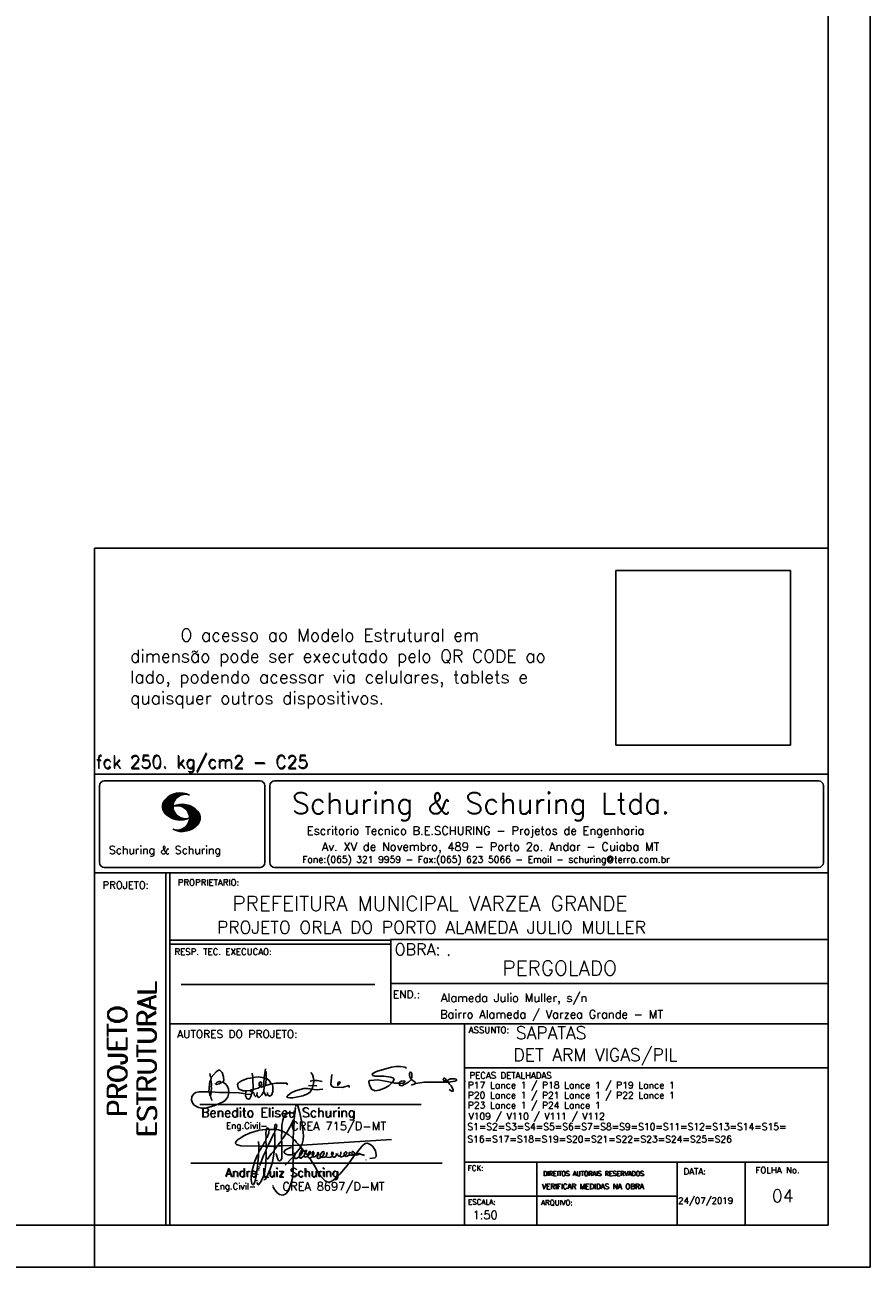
# Model space of a CAD drawing. Extents: x 0 to 84.1, y 0 to 59.4.
# Tile 6 of 8: x 63.9 to 84.1, y 0 to 29.6. Entities that reach past the tile are written whole.
import ezdxf

# ---------------------------------------------------------------- set-up
doc = ezdxf.new("R2010")
doc.units = 0
doc.header["$MEASUREMENT"] = 0
doc.layers.get('0').update_dxf_attribs({"linetype": 'CONTINUOUS'})
doc.layers.add('1', color=1, linetype='CONTINUOUS')
doc.layers.add('2', color=2, linetype='CONTINUOUS')
doc.styles.get("Standard").update_dxf_attribs({"font": 'ROMANS.SHX'})
picture_1 = doc.add_image_def('image1.png', size_in_pixel=(300, 300))

# ---------------------------------------------------------------- blocks, each defined once
blk = doc.blocks.new('assinaturabenedito')
at = {"color": 162}
for points in [[(80.21, 160.29), (79.88, 160.45), (79.72, 161.68), (80.29, 161.77), (80.46, 162.01), (80.54, 163.49), (80.37, 163.74), (80.54, 164.8), (80.46, 166.12), (80.29, 166.36), (80.37, 167.51), (82.43, 169.81), (83.41, 170.39), (83.9, 170.39), (84.81, 169.48), (85.38, 167.84), (85.46, 166.36), (85.13, 165.71), (86.12, 164.97), (86.94, 163.98), (87.35, 162.83), (87.43, 161.68), (87.19, 161.52), (83.66, 161.52), (80.46, 161.77)], [(80.46, 167.68), (80.21, 167.84), (79.88, 169.07)], [(96.95, 167.51), (96.79, 169.24)], [(101.55, 163.82), (102.04, 164.31), (102.28, 166.78), (102.28, 167.1), (101.55, 167.19), (101.46, 167.51), (101.96, 170.06), (102.28, 169.81), (102.28, 167.27)], [(101.96, 170.06), (102.04, 170.96)], [(120.99, 164.31), (121.24, 166.12), (121.16, 167.19), (120.66, 168.66), (120.09, 169.57)], [(135.35, 163.57), (135.27, 164.23), (135.11, 164.31), (132.64, 163.57), (129.12, 163.74), (128.62, 163.9), (128.3, 164.15), (128.05, 164.89), (128.46, 168.66)], [(155.13, 165.22), (153.4, 165.22), (152.58, 165.54), (153.16, 166.78), (152.67, 167.35), (151.85, 167.68), (149.14, 168.01), (145.61, 168.01), (144.71, 168.34), (144.46, 168.91), (146.1, 169.9), (152.17, 171.62), (153.65, 171.87), (155.7, 171.87), (157.43, 171.62), (158.08, 171.29)], [(159.89, 166.69), (159.89, 167.1), (160.22, 167.51), (160.22, 168.91), (160.05, 169.48), (159.56, 169.65), (159.23, 168.99), (159.23, 168.42), (159.56, 167.27), (159.8, 167.19)], [(79.55, 161.85), (79.72, 164.8), (79.88, 165.87), (80.21, 166.28)], [(84.48, 165.54), (84.15, 165.87), (83.57, 165.87), (82.84, 165.71), (82.1, 165.05), (82.59, 164.8), (83.57, 164.97), (84.48, 165.54)], [(84.48, 165.54), (85.05, 165.63)], [(94.32, 162.18), (93.09, 162.18), (91.53, 162.83), (91.12, 163.41), (90.96, 164.8), (91.29, 165.38), (92.52, 166.2), (94.82, 167.1), (97.03, 167.43), (97.11, 162.92)], [(98.59, 160.54), (98.1, 159.96), (97.61, 160.37), (97.36, 161.44), (96.87, 161.6), (97.03, 162.75), (99.08, 163.33), (99.9, 163.9), (100.48, 163.74), (101.3, 164.07), (101.55, 163.9), (101.38, 162.01)], [(101.46, 167.43), (99.17, 167.76), (97.11, 167.51)], [(98.59, 160.54), (99.17, 159.71), (99.58, 159.63), (100.56, 160.62), (101.38, 161.93), (102.12, 160.29), (102.69, 160.78), (103.6, 160.12), (104.42, 160.54), (104.99, 161.85), (104.99, 163.9), (104.66, 164.97), (106.3, 165.3), (110.57, 165.22), (110.74, 164.97), (110.49, 164.56)], [(99.9, 163.9), (100.48, 164.8), (100.4, 165.63), (99.9, 165.79), (99.49, 165.22), (99.58, 164.23), (99.82, 164.15)], [(101.3, 164.07), (101.55, 167.1)], [(102.04, 164.31), (104.58, 164.97)], [(104.34, 164.97), (103.51, 166.36), (102.69, 166.94), (102.37, 166.94)], [(110.74, 160.29), (112.29, 161.44), (113.94, 162.18), (117.22, 163.08), (118.86, 163.16), (122.22, 162.59), (124.85, 162.83)], [(120.83, 164.15), (119.19, 164.39)], [(121.16, 166.36), (119.76, 166.04)], [(120.83, 164.15), (120.58, 163)], [(120.83, 164.15), (121.07, 164.31), (122.47, 164.23)], [(121.24, 166.2), (121.48, 166.36), (122.55, 166.36), (124.6, 165.87)], [(130.84, 164.8), (130.76, 165.22), (131.25, 165.79), (131.58, 165.71), (131.66, 165.3), (131.41, 164.97), (130.84, 164.8)], [(130.84, 164.8), (130.76, 164.48), (130.92, 164.23)], [(152.26, 165.38), (152.17, 165.54), (151.11, 165.79), (146.68, 166.53), (143.56, 166.36), (143.23, 166.2), (143.15, 165.79), (143.31, 164.56), (144.13, 162.83), (145.61, 162.26), (147.25, 162.51), (149.38, 163.33), (151.02, 164.23), (152.26, 165.38)], [(152.26, 165.38), (152.5, 165.54)], [(155.21, 165.05), (155.13, 165.3), (155.37, 165.71), (156.03, 166.04), (157.26, 166.2), (157.43, 165.87), (157.18, 165.54), (156.6, 165.3), (155.21, 165.05)], [(155.21, 165.05), (155.29, 164.48), (156.19, 164.23), (158.82, 165.63), (159.89, 166.69), (161.36, 165.79), (161.61, 165.3), (161.61, 165.13), (161.12, 164.89), (160.3, 164.64), (159.97, 164.72)], [(161.61, 165.13), (165.22, 165.63), (174, 165.63), (174.41, 165.71), (174.49, 166.28)], [(176.63, 162.1), (176.63, 162.75), (175.81, 164.15), (174.99, 164.97), (174.82, 165.63), (177.36, 166.04), (178.02, 166.28), (178.02, 166.53), (177.78, 166.86), (177.36, 166.94), (175.56, 166.94), (174.66, 166.61), (174.49, 166.36), (173.02, 166.2), (172.61, 166.69), (172.93, 167.19), (173.34, 167.19), (173.75, 166.86), (173.84, 166.45)], [(173.59, 165.63), (173.59, 166.12)], [(174.82, 165.63), (174.58, 165.71)], [(181.55, 165.95), (181.47, 166.12)], [(87.43, 161.36), (87.1, 159.8), (86.04, 158.4), (84.97, 157.66), (81.44, 156.27), (78.16, 155.28), (76.68, 155.28), (75.37, 155.53), (73.73, 156.51), (73.15, 157.25), (72.66, 158.56), (72.74, 159.96), (73.65, 161.11), (74.38, 161.52), (75.53, 161.77), (79.64, 161.77)], [(80.21, 160.29), (80.46, 161.6)], [(80.21, 160.29), (80.37, 159.22), (80.87, 158.32)], [(94.08, 161.03), (91.53, 161.36), (87.43, 161.52)], [(94.08, 161.03), (94.32, 162.18), (95.88, 162.34), (96.21, 162.59), (96.95, 162.67)], [(94.08, 161.03), (94.08, 160.86)], [(96.29, 160.7), (94.24, 160.86), (94.08, 160.21), (94.57, 159.14), (95.39, 158.89), (95.8, 159.22), (96.29, 160.29), (96.29, 160.7)], [(96.87, 161.77), (96.54, 161.77), (95.88, 162.26)], [(96.29, 160.7), (96.87, 161.52)], [(98.59, 160.54), (98.76, 161.6)], [(102.78, 160.78), (102.86, 161.52)], [(110.74, 160.29), (110.57, 159.96), (110.74, 159.63), (111.88, 159.39), (112.87, 159.39), (116.89, 160.21), (118.53, 160.86), (119.68, 161.6), (120.5, 162.83)], [(176.63, 162.1), (176.13, 162.1), (175.07, 162.75)], [(176.63, 162.1), (176.63, 162.1)]]:
    blk.add_lwpolyline(points, dxfattribs=at)
blk = doc.blocks.new('assinaturanadre')
at = {"color": 162}
for points in [[(-225.87, 15.1), (-225.95, 13.46), (-226.28, 11.98), (-226.61, 11.73), (-227.59, 9.51), (-230.47, 4.42), (-229.32, 3.44), (-229.07, 3.44), (-227.43, 1.88), (-226.69, 1.63), (-226.61, 0.81), (-226.86, -2.47), (-226.77, -7.81), (-226.53, -8.71), (-226.86, -9.37), (-226.61, -10.68), (-226.69, -17.25), (-227.1, -21.27), (-227.76, -23.82), (-228.83, -27.19), (-229.56, -28.58), (-230.71, -29.9), (-231.53, -30.47), (-232.52, -30.72), (-234.41, -30.31), (-235.88, -29.24), (-237.44, -27.27), (-238.1, -25.79)], [(-225.3, 18.87), (-225.71, 15.34), (-225.87, 15.1), (-226.28, 15.26), (-226.36, 15.59), (-227.18, 16), (-229.07, 16), (-230.71, 15.18), (-231.94, 13.7), (-232.6, 11.73), (-233.01, 8.69), (-233.17, 5.9), (-233.01, 5.41), (-233.26, 2.62), (-233.26, 1.06), (-233.09, 0.65), (-233.34, -0.09), (-233.17, -0.67), (-233.17, -2.55), (-233.67, -2.8), (-235.23, -2.8), (-235.14, -2.23), (-233.42, -0.17)], [(-225.3, 18.87), (-225.46, 18.87), (-225.54, 18.46)], [(-225.3, 18.87), (-225.22, 19.04)], [(-221.69, -2.31), (-221.03, 0.57), (-220.87, 2.86), (-221.52, 9.6), (-222.84, 15.92), (-223.98, 19.86), (-224.56, 20.6), (-224.89, 20.68), (-225.22, 20.19), (-225.22, 19.53)], [(-240.48, 6.64), (-240.48, 6.97), (-241.05, 7.38), (-241.63, 7.22), (-241.79, 6.64)], [(-237.2, 6.72), (-237.03, 8.78), (-236.78, 9.27), (-236.46, 9.43), (-236.13, 9.27), (-235.96, 8.53), (-236.29, 7.05), (-236.62, 6.39), (-236.87, 6.31)], [(-226.28, 11.98), (-226.12, 11.9), (-226.12, 10.83), (-226.69, 1.71)], [(-240.48, 6.64), (-245.98, 6.07), (-251.39, 4.42), (-254.59, 2.95), (-256.81, 1.55), (-258.37, 0.4), (-259.02, -0.26), (-259.43, -1.08), (-259.35, -1.49), (-258.86, -2.06), (-256.4, -2.8), (-246.55, -3.05), (-246.22, -2.8), (-246.39, -0.34)], [(-242.2, 0.15), (-243.19, -1.16), (-244.01, -2.97), (-246.22, -2.97)], [(-237.2, 6.72), (-236.95, 6.23), (-237.2, 4.67), (-237.61, 4.26), (-241.05, -2.97), (-241.95, -3.05), (-242.12, 0.81), (-241.95, 1.47), (-241.46, 1.88), (-240.4, 4.59), (-240.23, 6.56), (-237.36, 6.56), (-237.2, 6.72)], [(-241.87, 6.48), (-242.12, 4.51), (-242.04, 1.47)], [(-237.28, 4.51), (-237.03, 4.1), (-237.11, -2.72), (-237.36, -2.88), (-240.89, -2.88)], [(-240.48, 6.64), (-240.31, 6.64)], [(-236.54, 6.48), (-234.98, 6.31), (-233.26, 5.82)], [(-233.01, 5.41), (-232.68, 5.49), (-230.63, 4.34), (-232.35, 1.55), (-233.01, 0.89)], [(-230.47, 4.42), (-230.47, 4.42)], [(-226.61, 0.81), (-226.36, 0.81), (-225.22, -0.17), (-224.97, -0.67), (-223.74, -1.9), (-223.66, -2.39), (-226.77, -2.55)], [(-221.69, -2.31), (-170.73, 0.81)], [(-246.14, -3.05), (-246.22, -5.76), (-246.06, -6), (-246.39, -7.4), (-246.3, -8.47), (-246.88, -14.54), (-247.62, -19.96), (-248.44, -23.33), (-249.18, -24.72), (-249.5, -24.89), (-250.08, -24.31), (-250.41, -21.93), (-250.41, -19.88), (-250, -16.76), (-248.44, -11.5), (-246.88, -7.97), (-246.47, -7.65)], [(-241.87, -4.11), (-242.12, -5.76), (-241.95, -6), (-241.95, -7.73), (-242.2, -13.15), (-242.78, -17.42), (-243.43, -19.96), (-244.74, -22.83), (-246.14, -24.72), (-246.47, -24.89), (-246.8, -24.72), (-247.21, -23.66)], [(-244.33, -3.05), (-245.32, -5.02), (-245.98, -5.84)], [(-242.12, -5.67), (-242.45, -6), (-243.51, -8.3), (-245.65, -13.97)], [(-242.04, -2.88), (-243.92, -2.97)], [(-237.11, -2.97), (-237.28, -3.87), (-237.28, -4.53), (-237.11, -4.69), (-237.61, -5.76), (-237.44, -6.25), (-238.02, -9.78), (-238.59, -12.57), (-239.66, -15.94), (-241.79, -20.78), (-242.61, -21.85), (-243.27, -22.1)], [(-241.13, -2.97), (-241.54, -3.95), (-241.87, -4.11), (-241.95, -3.13)], [(-237.61, -5.76), (-239, -7.15), (-241.38, -10.6)], [(-235.31, -2.64), (-235.8, -2.97), (-237.11, -2.88)], [(-235.88, -2.97), (-236.13, -3.62), (-237.03, -4.61)], [(-233.09, -2.8), (-233.01, -9.29), (-233.17, -9.94), (-233.91, -11.18), (-234.32, -11.26), (-234.9, -11.01), (-235.39, -10.27), (-236.13, -8.06), (-236.21, -7.15)], [(-226.86, -2.55), (-233.17, -2.72)], [(-226.77, -7.56), (-227.84, -7.89), (-229.65, -7.89), (-230.71, -7.48), (-231.7, -6.66), (-231.78, -6), (-230.96, -5.1), (-228.25, -3.79), (-227.68, -3.79)], [(-222.43, -3.29), (-222.43, -3.7), (-224.97, -6.82), (-226.61, -7.4)], [(-225.05, -6.91), (-226.04, -8.55), (-225.87, -8.79), (-225.95, -9.7), (-225.54, -10.03), (-224.97, -10.03), (-223.16, -8.96)], [(-221.69, -2.31), (-223.57, -2.39)], [(-221.36, -4.85), (-222.18, -5.35), (-222.34, -6.09), (-222.75, -6.66), (-223.08, -7.97), (-223.08, -8.88), (-222.67, -9.78), (-222.34, -9.86), (-222.01, -9.78), (-220.54, -8.47)], [(-221.19, -5.1), (-221.28, -6.09), (-221.6, -6.74), (-222.43, -8.06), (-222.92, -8.38)], [(-221.85, -2.39), (-222.43, -3.29), (-222.84, -2.88), (-222.84, -2.55)], [(-222.43, -3.7), (-221.44, -4.36), (-221.36, -4.94), (-220.78, -5.18), (-220.29, -5.92), (-219.96, -6), (-219.47, -5.35), (-219.14, -5.26), (-218.98, -5.51), (-219.39, -6.5), (-219.96, -6.99), (-220.21, -7.56), (-220.46, -8.47), (-220.05, -9.04), (-219.55, -9.12), (-218.4, -8.55), (-217.91, -9.37), (-217.34, -9.7), (-216.02, -9.12), (-215.7, -8.71), (-215.04, -9.04), (-214.3, -9.04), (-212.99, -7.81), (-212.91, -7.07), (-212.66, -6.58), (-212.41, -6.58), (-212.17, -6.91), (-212.33, -7.81), (-212.58, -8.14), (-212.99, -7.97)], [(-219.96, -6), (-219.8, -6.74)], [(-219.8, -6.82), (-219.88, -7.07)], [(-219.8, -6.91), (-218.57, -7.89), (-218.32, -7.73), (-217.58, -6.17), (-217.26, -5.84), (-216.93, -6), (-216.85, -6.82), (-217.58, -7.81), (-218.4, -8.22), (-218.49, -7.97)], [(-190.51, -6.82), (-189.52, -7.32), (-189.77, -7.81), (-190.42, -8.06), (-191.57, -7.97), (-195.76, -13.72), (-200.19, -18.89), (-203.31, -21.93), (-205.03, -23), (-206.1, -23.33), (-207.49, -23.25), (-208.48, -22.67), (-210.94, -20.21), (-212.58, -17.66), (-213.81, -15.2), (-216.85, -10.6), (-217.17, -9.78)], [(-215.53, -8.3), (-215.86, -7.73), (-215.86, -6.82), (-215.45, -6), (-215.2, -6), (-214.96, -6.33), (-214.88, -7.23), (-215.53, -8.3)], [(-212.66, -8.14), (-212.99, -9.37), (-212.91, -9.78), (-212.25, -10.03), (-211.18, -9.53), (-210.94, -9.29), (-211.27, -8.63), (-211.27, -8.06), (-210.86, -7.23), (-210.03, -6.09), (-209.3, -6), (-209.05, -7.15), (-209.54, -8.14), (-210.36, -9.12), (-210.2, -9.37), (-208.72, -9.21), (-207.9, -8.63), (-207.41, -6.82), (-207.49, -6.41)], [(-212.66, -6.58), (-212.91, -6.33)], [(-204.54, -8.14), (-204.04, -7.81), (-203.96, -6.99), (-204.37, -6.41), (-204.78, -6.41), (-204.87, -7.73), (-204.54, -8.14)], [(-201.09, -6.5), (-201.09, -6.5)], [(-196.33, -7.48), (-197.23, -8.3), (-198.14, -8.71), (-199.2, -9.04), (-199.78, -8.96), (-199.94, -8.63), (-199.53, -7.07), (-199.53, -6.25)], [(-196.33, -7.48), (-196.09, -6.82), (-196.17, -6.41), (-196.99, -6.17), (-197.56, -6.82), (-197.73, -7.32), (-197.73, -7.81), (-197.48, -8.22)], [(-194.77, -7.23), (-194.28, -6.74), (-194.28, -6.41), (-194.77, -6.74), (-194.77, -7.23)], [(-192.06, -7.73), (-191.74, -7.07), (-191.98, -6.5), (-192.64, -6), (-193.13, -6), (-193.3, -7.07), (-192.64, -7.81)], [(-190.51, -6.82), (-191.33, -7.89)], [(-190.51, -6.82), (-190.18, -6.17), (-187.06, -2.39), (-185.58, -1.41), (-184.35, -1.24), (-182.46, -2.23), (-181.32, -3.21), (-179.92, -5.59), (-179.43, -7.65), (-179.59, -8.79), (-180.25, -9.62), (-183.04, -10.03)], [(-189.44, -7.23), (-189.11, -6.99), (-188.78, -7.32)], [(-226.86, -9.29), (-231.21, -13.8)], [(-226.04, -8.47), (-226.45, -8.63)], [(-218.4, -8.22), (-218.4, -8.47)], [(-215.53, -8.3), (-215.53, -8.63)], [(-210.36, -9.12), (-210.86, -9.21)], [(-204.54, -8.14), (-204.54, -8.55), (-205.28, -9.12), (-206.26, -9.45), (-207.49, -9.29), (-207.9, -8.79)], [(-202.24, -7.15), (-202.08, -8.06), (-202.98, -9.29), (-203.47, -9.29), (-204.45, -8.63)], [(-201.42, -7.07), (-201.5, -7.48), (-201.25, -8.22), (-200.6, -8.71), (-200.02, -8.71)], [(-194.77, -7.89), (-195.84, -8.71), (-196.5, -8.79), (-197.15, -8.38)], [(-194.77, -7.23), (-194.77, -7.97), (-194.61, -8.06), (-193.13, -8.14), (-192.15, -7.81), (-191.74, -7.97)], [(-189.44, -7.23), (-189.19, -7.56), (-188.7, -7.4), (-187.39, -7.81), (-186.73, -7.81), (-186.48, -8.14), (-186.07, -8.22)], [(-185.42, -10.77), (-185.17, -10.77)], [(-246.8, -18.57), (-246.88, -19.06)], [(-246.39, -16.43), (-246.39, -16.84)], [(-246.06, -15.36), (-246.22, -16.1)], [(-245.81, -14.54), (-245.89, -15.03)], [(-247.29, -22.34), (-247.29, -22.92)], [(-238.43, -24.64), (-238.43, -24.81)], [(-238.26, -25.22), (-238.18, -25.46)]]:
    blk.add_lwpolyline(points, dxfattribs=at)

msp = doc.modelspace()

# ---------------------------------------------------------------- linework, layer by layer
at = {"layer": '2', "linetype": 'Continuous'}
for p, q in [((84.1, 0), (84.1, 59.4)), ((65.6, 1), (65.6, 17.143)), ((83.1, 17.143), (65.6, 17.143)), ((65.6, 11.755), (83.1, 11.755)), ((65.6, 1), (65.6, 11.755)), ((65.832, 11.594), (69.549, 11.594)), ((69.895, 11.594), (82.868, 11.594)), ((65.716, 11.477), (65.716, 9.648)), ((67.222, 10.958), (67.564, 11.3)), ((67.222, 10.972), (67.546, 11.296)), ((67.222, 10.986), (67.528, 11.292)), ((67.222, 11), (67.508, 11.286)), ((67.224, 10.946), (67.581, 11.303)), ((67.224, 11.017), (67.488, 11.281)), ((67.227, 10.934), (67.596, 11.304)), ((67.227, 11.033), (67.465, 11.272)), ((67.229, 10.922), (67.612, 11.306)), ((67.232, 10.911), (67.627, 11.306)), ((67.232, 11.053), (67.439, 11.26)), ((67.236, 10.901), (67.642, 11.307)), ((67.24, 10.891), (67.656, 11.307)), ((67.244, 10.88), (67.669, 11.306)), ((67.609, 11.231), (67.683, 11.306)), ((67.638, 11.247), (67.696, 11.304)), ((67.663, 11.257), (67.708, 11.303)), ((67.682, 11.262), (67.721, 11.301)), ((67.702, 11.269), (67.733, 11.299)), ((67.718, 11.27), (67.745, 11.297)), ((67.734, 11.272), (67.757, 11.295)), ((67.75, 11.274), (67.769, 11.292)), ((69.665, 11.477), (69.665, 9.648)), ((69.779, 11.477), (69.779, 9.648)), ((82.984, 11.477), (82.984, 9.648)), ((67.239, 11.074), (67.411, 11.245)), ((67.249, 10.871), (67.521, 11.143)), ((67.253, 11.102), (67.374, 11.223)), ((67.254, 10.862), (67.502, 11.111)), ((67.259, 10.853), (67.492, 11.086)), ((67.264, 10.844), (67.484, 11.064)), ((67.271, 10.837), (67.48, 11.046)), ((67.277, 10.829), (67.476, 11.028)), ((67.284, 10.822), (67.474, 11.012)), ((67.291, 10.814), (67.473, 10.997)), ((67.297, 10.807), (67.47, 10.981)), ((67.305, 10.8), (67.473, 10.969)), ((67.531, 10.999), (67.546, 11.013)), ((67.549, 11.002), (67.565, 11.018)), ((67.563, 11.002), (67.585, 11.024)), ((67.578, 11.002), (67.602, 11.027)), ((67.592, 11.003), (67.619, 11.03)), ((67.605, 11.001), (67.635, 11.032)), ((67.617, 11), (67.652, 11.034)), ((67.63, 10.998), (67.666, 11.034)), ((67.641, 10.995), (67.681, 11.035)), ((67.652, 10.992), (67.696, 11.035)), ((67.664, 10.99), (67.709, 11.035)), ((67.675, 10.986), (67.723, 11.035)), ((67.684, 10.982), (67.736, 11.034)), ((67.694, 10.978), (67.748, 11.032)), ((67.705, 10.974), (67.762, 11.031)), ((67.714, 10.969), (67.774, 11.029)), ((67.722, 10.963), (67.785, 11.026)), ((67.732, 10.959), (67.798, 11.024)), ((67.74, 10.953), (67.809, 11.021)), ((67.749, 10.948), (67.82, 11.018)), ((67.756, 10.941), (67.831, 11.015)), ((67.765, 10.935), (67.842, 11.012)), ((67.772, 10.928), (67.852, 11.008)), ((67.78, 10.922), (67.863, 11.005)), ((67.786, 10.914), (67.873, 11.001)), ((67.794, 10.908), (67.883, 10.997)), ((67.8, 10.899), (67.893, 10.992)), ((67.807, 10.892), (67.902, 10.988)), ((67.812, 10.883), (67.912, 10.984)), ((67.818, 10.875), (67.922, 10.979)), ((67.824, 10.867), (67.93, 10.973)), ((67.829, 10.858), (67.94, 10.969)), ((67.834, 10.848), (67.949, 10.963)), ((67.312, 10.793), (67.474, 10.955)), ((67.319, 10.786), (67.475, 10.942)), ((67.327, 10.78), (67.478, 10.931)), ((67.334, 10.773), (67.48, 10.919)), ((67.342, 10.767), (67.483, 10.907)), ((67.35, 10.761), (67.486, 10.896)), ((67.358, 10.755), (67.49, 10.886)), ((67.367, 10.749), (67.493, 10.876)), ((67.375, 10.743), (67.497, 10.865)), ((67.383, 10.737), (67.502, 10.856)), ((67.392, 10.732), (67.507, 10.847)), ((67.401, 10.727), (67.512, 10.838)), ((67.41, 10.721), (67.517, 10.829)), ((67.419, 10.717), (67.523, 10.82)), ((67.429, 10.712), (67.529, 10.812)), ((67.438, 10.707), (67.535, 10.804)), ((67.448, 10.703), (67.541, 10.796)), ((67.458, 10.699), (67.548, 10.789)), ((67.468, 10.695), (67.555, 10.781)), ((67.478, 10.69), (67.562, 10.774)), ((67.488, 10.687), (67.569, 10.767)), ((67.499, 10.683), (67.576, 10.761)), ((67.51, 10.68), (67.584, 10.755)), ((67.521, 10.677), (67.592, 10.748)), ((67.532, 10.674), (67.6, 10.742)), ((67.544, 10.671), (67.609, 10.737)), ((67.555, 10.669), (67.618, 10.732)), ((67.567, 10.667), (67.627, 10.727)), ((67.58, 10.665), (67.636, 10.722)), ((67.592, 10.663), (67.646, 10.718)), ((67.605, 10.662), (67.656, 10.713)), ((67.618, 10.661), (67.666, 10.709)), ((67.632, 10.66), (67.677, 10.706)), ((67.645, 10.66), (67.688, 10.703)), ((67.66, 10.66), (67.699, 10.7)), ((67.671, 10.389), (68.096, 10.814)), ((67.674, 10.661), (67.711, 10.697)), ((67.685, 10.389), (68.101, 10.805)), ((67.691, 10.662), (67.724, 10.695)), ((67.699, 10.389), (68.105, 10.795)), ((67.708, 10.664), (67.738, 10.693)), ((67.714, 10.389), (68.108, 10.783)), ((67.725, 10.666), (67.751, 10.691)), ((67.729, 10.39), (68.111, 10.772)), ((67.742, 10.669), (67.766, 10.693)), ((67.744, 10.391), (68.114, 10.761)), ((67.76, 10.673), (67.78, 10.693)), ((67.761, 10.394), (68.116, 10.749)), ((67.777, 10.396), (68.117, 10.736)), ((67.78, 10.678), (67.794, 10.692)), ((67.794, 10.692), (67.797, 10.694)), ((67.795, 10.4), (68.119, 10.724)), ((67.798, 10.683), (67.811, 10.696)), ((67.813, 10.404), (68.119, 10.709)), ((67.817, 10.69), (67.825, 10.698)), ((67.822, 10.554), (68.091, 10.823)), ((67.833, 10.696), (67.84, 10.702)), ((67.833, 10.409), (68.118, 10.695)), ((67.838, 10.839), (67.957, 10.958)), ((67.841, 10.587), (68.087, 10.833)), ((67.843, 10.83), (67.966, 10.952)), ((67.848, 10.818), (67.976, 10.945)), ((67.849, 10.609), (68.082, 10.842)), ((67.852, 10.807), (67.985, 10.939)), ((67.853, 10.416), (68.118, 10.68)), ((67.856, 10.795), (67.994, 10.932)), ((67.857, 10.631), (68.075, 10.849)), ((67.86, 10.781), (68.003, 10.924)), ((67.861, 10.649), (68.07, 10.859)), ((67.863, 10.769), (68.012, 10.918)), ((67.865, 10.754), (68.021, 10.909)), ((67.865, 10.668), (68.064, 10.866)), ((67.866, 10.74), (68.029, 10.903)), ((67.866, 10.683), (68.058, 10.874)), ((67.867, 10.698), (68.05, 10.881)), ((67.868, 10.726), (68.037, 10.895)), ((67.868, 10.712), (68.044, 10.888)), ((67.55, 10.41), (67.563, 10.422)), ((67.561, 10.407), (67.576, 10.421)), ((67.573, 10.404), (67.59, 10.421)), ((67.584, 10.401), (67.606, 10.423)), ((67.596, 10.398), (67.622, 10.425)), ((67.608, 10.396), (67.64, 10.428)), ((67.62, 10.394), (67.659, 10.433)), ((67.632, 10.392), (67.68, 10.44)), ((67.645, 10.391), (67.704, 10.45)), ((67.658, 10.39), (67.737, 10.469)), ((67.876, 10.425), (68.113, 10.662)), ((67.901, 10.435), (68.11, 10.644)), ((67.93, 10.45), (68.102, 10.622)), ((67.966, 10.472), (68.089, 10.595)), ((68.045, 10.537), (68.058, 10.549)), ((65.832, 9.532), (69.549, 9.532)), ((69.895, 9.532), (82.868, 9.532)), ((65.6, 9.4), (83.1, 9.4)), ((67.3, 5.8), (67.3, 9.4)), ((67.4, 5.8), (67.4, 9.4)), ((83.1, 9.4), (83.1, 1)), ((72.669, 7.8), (67.4, 7.8)), ((83.1, 7.815), (72.656, 7.815)), ((72.669, 6.816), (72.669, 7.815)), ((72.669, 7.7), (67.4, 7.7)), ((72.669, 6.816), (72.669, 5.8)), ((67.67, 6.739), (72.289, 6.739)), ((72.669, 6.765), (83.1, 6.765)), ((67.3, 1), (67.3, 5.8)), ((67.4, 1), (67.4, 5.8)), ((67.4, 5.8), (83.1, 5.8)), ((74.421, 4.8), (74.421, 5.8)), ((74.421, 1), (74.421, 4.8)), ((74.421, 4.751), (83.1, 4.751)), ((68.111, 3.88), (73.39, 3.88)), ((67.898, 2.48), (73.894, 2.48)), ((74.421, 2.506), (83.1, 2.506)), ((76.147, 1), (76.147, 2.506)), ((79.496, 1), (79.496, 2.506)), ((81.121, 1), (81.121, 2.506)), ((74.421, 1.692), (79.496, 1.692)), ((65.6, 0), (65.6, 1)), ((83.1, 1), (65.6, 1)), ((0, 0), (84.1, 0))]:
    msp.add_line(p, q, dxfattribs=at)
msp.add_lwpolyline([(83.1, 1), (2.5, 1), (2.5, 58.4), (83.1, 58.4), (83.1, 1)], dxfattribs=at)
for centre, radius, start, end in [((65.832, 11.477), 0.117, 90, 180), ((69.549, 11.477), 0.117, 0, 90), ((69.895, 11.477), 0.117, 90, 180), ((82.868, 11.477), 0.117, 0, 90), ((67.648, 10.815), 0.492, 63.3933, 138.9091), ((67.763, 10.983), 0.291, 68.8515, 291.1485), ((67.465, 10.982), 0.244, 140.2294, 231.8951), ((67.692, 10.544), 0.492, 41.0909, 116.6067), ((67.577, 10.712), 0.291, 248.8515, 111.1485), ((67.648, 11.151), 0.492, 218.2298, 296.6067), ((67.875, 10.711), 0.244, 308.1049, 39.7706), ((67.692, 10.88), 0.492, 243.3933, 321.7702), ((65.832, 9.648), 0.117, 180, 270), ((69.549, 9.648), 0.117, 270, 0), ((69.895, 9.648), 0.117, 180, 270), ((82.868, 9.648), 0.117, 270, 0)]:
    msp.add_arc(centre, radius, start, end, dxfattribs=at)

# ---------------------------------------------------------------- block references
at = {"xscale": 0.06, "yscale": 0.06, "zscale": 0.06}
msp.add_blockref('assinaturabenedito', (63.556, -5.529), dxfattribs=at)
at = {"linetype": 'Continuous', "xscale": 0.042, "yscale": 0.042, "zscale": 0.042}
msp.add_blockref('assinaturanadre', (79.857, 3.009), dxfattribs=at)

# ---------------------------------------------------------------- texts
at = {"linetype": 'Continuous', "insert": (66.45, 15.221), "char_height": 0.3, "attachment_point": 1}
msp.add_mtext_dynamic_manual_height_columns('^IO acesso ao Modelo Estrutural em dimensão pode ser executado pelo QR CODE ao lado, podendo acessar via celulares, tablets e quaisquer outros dispositivos.', width=10.84065, gutter_width=1.5, heights=[3.742], dxfattribs=at)
at = {"layer": '1', "linetype": 'Continuous'}
for s, height, p in [('PREFEITURA MUNICIPAL VARZEA GRANDE', 0.35, (68.889, 8.495)), ('PROJETO ORLA DO PORTO ALAMEDA JULIO MULLER', 0.3, (68.518, 7.953)), ('.', 0.3, (73.984, 7.424)), ('PERGOLADO', 0.35, (75.33, 6.957)), ('Alameda Julio Muller, s/n', 0.2, (73.863, 6.323)), ('Bairro Alameda / Varzea Grande - MT', 0.2, (73.84, 5.93)), ('SAPATAS', 0.3, (75.647, 5.439)), ('DET ARM VIGAS/PIL', 0.3, (75.593, 4.912)), ('P17 Lance 1 / P18 Lance 1 / P19 Lance 1', 0.16, (74.503, 4.26)), ('P20 Lance 1 / P21 Lance 1 / P22 Lance 1', 0.16, (74.503, 4.02)), ('P23 Lance 1 / P24 Lance 1', 0.16, (74.503, 3.78)), ('V109 / V110 / V111 / V112', 0.16, (74.52, 3.517)), ('S1=S2=S3=S4=S5=S6=S7=S8=S9=S10=S11=S12=S13=S14=S15=', 0.16, (74.493, 3.27)), ('S16=S17=S18=S19=S20=S21=S22=S23=S24=S25=S26', 0.16, (74.493, 2.973)), ('24/07/2019', 0.15, (79.52, 1.513))]:
    msp.add_text(s, height=height, dxfattribs=at).set_placement(p)
at = {"layer": '1', "linetype": 'Continuous', "insert": (81.759, 1.849), "char_height": 0.3, "attachment_point": 1}
msp.add_mtext_dynamic_manual_height_columns('04', width=0.86139, gutter_width=1, heights=[0], dxfattribs=at)
at = {"layer": '2', "linetype": 'Continuous'}
for s, height, p in [('fck 250. kg/cm2 - C25', 0.3, (65.629, 11.907)), ('fck 250. kg/cm2 - C25', 0.3, (65.642, 11.881)), ('Schuring & Schuring Ltda.', 0.5, (70.307, 10.807)), ('Escritorio Tecnico B.E.SCHURING - Projetos de Engenharia', 0.2, (70.665, 10.308)), ('Av. XV de Novembro, 489 - Porto 2o. Andar - Cuiaba MT', 0.2, (71.023, 9.926)), ('Schuring & Schuring', 0.19, (65.944, 9.851)), ('Fone:(065) 321 9959 - Fax:(065) 623 5066 - Email - schuring@terra.com.br', 0.16, (70.553, 9.642)), ('PROJETO:', 0.175, (65.793, 9.022)), ('PROPRIETARIO:', 0.15, (67.585, 9.097)), ('OBRA:', 0.2788, (72.755, 7.435)), ('RESP. TEC. EXECUCAO:', 0.15, (67.506, 7.445)), ('END.:', 0.1858, (72.718, 6.41)), ('AUTORES DO PROJETO:', 0.18584, (67.572, 5.464)), ('ASSUNTO:', 0.15, (74.525, 5.581)), ('PECAS DETALHADAS', 0.15, (74.543, 4.496)), ('Benedito Eliseu Schuring', 0.22, (68.138, 3.577)), ('Benedito Eliseu Schuring', 0.22, (68.15, 3.577)), ('Eng.Civil-', 0.15, (68.737, 3.299)), ('CREA 715/D-MT', 0.2, (70.291, 3.263)), ('Andre Luiz Schuring', 0.2, (68.717, 2.158)), ('FCK:', 0.125, (74.501, 2.299)), ('FOLHA No.', 0.15, (81.366, 2.238)), ('Andre Luiz Schuring', 0.2, (68.734, 2.149)), ('DIREITOS AUTORAIS RESERVADOS', 0.11, (76.295, 2.176)), ('DIREITOS AUTORAIS RESERVADOS', 0.11, (76.304, 2.176)), ('DATA:', 0.15, (79.648, 2.207)), ('Eng.Civil-', 0.15, (68.463, 1.853)), ('CREA 8697/D-MT', 0.2, (70.083, 1.825)), ('VERIFICAR MEDIDAS NA OBRA', 0.125, (76.271, 1.862)), ('VERIFICAR MEDIDAS NA OBRA', 0.125, (76.28, 1.862)), ('ESCALA:', 0.125, (74.507, 1.491)), ('ARQUIVO:', 0.125, (76.249, 1.476)), ('1:50', 0.2, (74.617, 1.144))]:
    msp.add_text(s, height=height, dxfattribs=at).set_placement(p)
for s, p in [('ESTRUTURAL', (67.074, 3.125)), ('ESTRUTURAL', (67.074, 3.095)), ('PROJETO', (66.369, 3.606)), ('PROJETO', (66.369, 3.575))]:
    msp.add_text(s, height=0.45, rotation=90, dxfattribs=at).set_placement(p)

# ---------------------------------------------------------------- pictures from other files: only their frames are drawn
at = {"linetype": 'Continuous'}
image = msp.add_image(picture_1, insert=(78.035, 12.444), size_in_units=(4.167, 4.167), dxfattribs=at)
image.dxf.flags = 15

doc.saveas('drawing.dxf')
